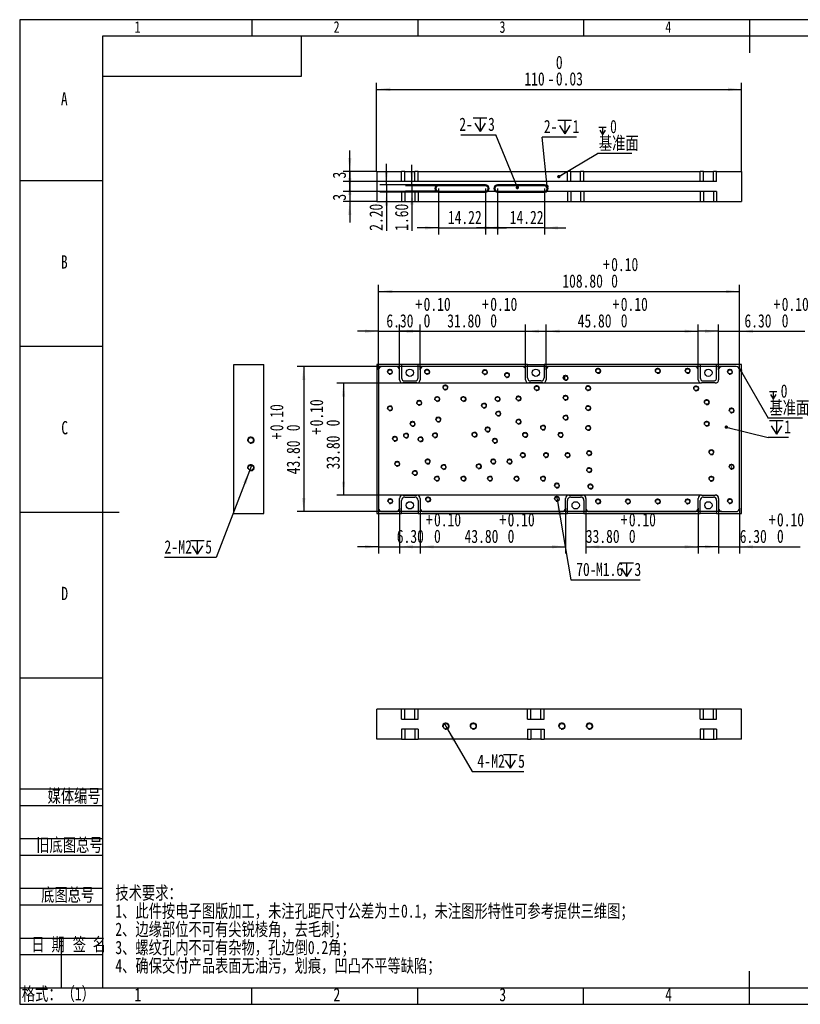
# Model space of a CAD drawing. Header units: millimetres. Extents: x 0 to 420, y 0 to 297.
# Tile 1 of 2: x 0 to 235, y 0 to 297. Entities that reach past the tile are written whole.
import ezdxf

# ---------------------------------------------------------------- set-up
doc = ezdxf.new("R2010")
doc.units = ezdxf.units.MM
for name, color, linetype in [('10', 7, 'Continuous'), ('5', 7, 'Continuous'), ('9', 7, 'Continuous'), ('图框文字', 7, 'Continuous')]:
    doc.layers.add(name, color=color, linetype=linetype)
doc.styles.add('SLDTEXTSTYLE0', font='HYSWLONGFANGSONG.TTF', dxfattribs={"bigfont": 'bigfont'})
doc.styles.add('SLDTEXTSTYLE1', font='HYSWLONGFANGSONG.TTF')
doc.styles.get("Standard").update_dxf_attribs({"font": 'HYSWLONGFANGSONG.TTF'})
doc.dimstyles.new('SLDDIMSTYLE0', dxfattribs={"dimtxt": 4, "dimasz": 4.08, "dimexe": 0, "dimexo": 0.0625, "dimgap": 1, "dimtad": 2, "dimrnd": 1e-09, "dimzin": 4, "dimdsep": 46, "dimtxsty": 'SLDTEXTSTYLE1', "dimsah": 1, "dimcen": 0.09, "dimadec": 0, "dimazin": 1, "dimtol": 1, "dimtp": 0.1, "dimtfac": 1, "dimtofl": 0, "dimtmove": 0, "dimatfit": 3, "dimfxl": 0, "dimfrac": 2, "dimtolj": 1, "dimtzin": 0, "dimarcsym": 0})
doc.dimstyles.new('SLDDIMSTYLE1', dxfattribs={"dimtxt": 4, "dimasz": 4.08, "dimexe": 0, "dimexo": 0.0625, "dimgap": 1, "dimtad": 2, "dimrnd": 1e-09, "dimzin": 4, "dimdsep": 46, "dimtxsty": 'SLDTEXTSTYLE1', "dimsah": 1, "dimcen": 0.09, "dimadec": 0, "dimazin": 1, "dimtol": 1, "dimtp": 0.1, "dimtfac": 1, "dimtmove": 0, "dimatfit": 0, "dimfxl": 0, "dimfrac": 2, "dimtolj": 1, "dimtzin": 0, "dimarcsym": 0})
doc.dimstyles.new('SLDDIMSTYLE2', dxfattribs={"dimtxt": 4, "dimasz": 4.08, "dimexe": 0, "dimexo": 0.0625, "dimgap": 1, "dimtad": 2, "dimrnd": 1e-09, "dimzin": 12, "dimdsep": 46, "dimtxsty": 'SLDTEXTSTYLE1', "dimblk1": 'NONE', "dimsah": 1, "dimcen": 0, "dimadec": 0, "dimazin": 3, "dimtfac": 1, "dimtmove": 0, "dimatfit": 3, "dimldrblk": 'NONE', "dimfxl": 0, "dimfrac": 2, "dimtolj": 1, "dimtzin": 12, "dimarcsym": 0})
doc.dimstyles.new('SLDDIMSTYLE3', dxfattribs={"dimtxt": 0.18, "dimasz": 1.016, "dimexe": 0, "dimexo": 0.0625, "dimgap": 0, "dimtad": 0, "dimtih": 1, "dimtoh": 1, "dimdec": 0, "dimrnd": 1e-09, "dimzin": 0, "dimdsep": 46, "dimtxsty": 'Standard', "dimblk1": 'DOT', "dimblk2": 'DOT', "dimsah": 1, "dimcen": 0.09, "dimadec": 0, "dimazin": 0, "dimtfac": 1.016, "dimtdec": 0, "dimtofl": 0, "dimtmove": 0, "dimatfit": 3, "dimldrblk": 'DOT', "dimfxl": 0, "dimfrac": 2, "dimtolj": 1, "dimtzin": 0, "dimarcsym": 0})
doc.dimstyles.new('SLDDIMSTYLE4', dxfattribs={"dimtxt": 4, "dimasz": 4.08, "dimexe": 0, "dimexo": 0.0625, "dimgap": 1, "dimtad": 2, "dimrnd": 1e-09, "dimzin": 12, "dimdsep": 46, "dimtxsty": 'SLDTEXTSTYLE1', "dimsah": 1, "dimcen": 0.09, "dimadec": 0, "dimazin": 3, "dimtol": 1, "dimtm": 0.03, "dimtfac": 1, "dimtofl": 0, "dimtmove": 0, "dimatfit": 3, "dimfxl": 0, "dimfrac": 2, "dimtolj": 1, "dimarcsym": 0})
doc.dimstyles.new('SLDDIMSTYLE5', dxfattribs={"dimtxt": 4, "dimasz": 4.08, "dimexe": 0, "dimexo": 0.0625, "dimgap": 1, "dimtad": 2, "dimrnd": 1e-09, "dimzin": 12, "dimdsep": 46, "dimtxsty": 'SLDTEXTSTYLE1', "dimsah": 1, "dimcen": 0.09, "dimadec": 0, "dimazin": 3, "dimtfac": 1, "dimtmove": 0, "dimatfit": 0, "dimfxl": 0, "dimfrac": 2, "dimtolj": 1, "dimtzin": 12, "dimarcsym": 0})
doc.dimstyles.new('SLDDIMSTYLE6', dxfattribs={"dimtxt": 4, "dimasz": 4.08, "dimexe": 0, "dimexo": 0.0625, "dimgap": 1, "dimtad": 2, "dimrnd": 1e-09, "dimzin": 4, "dimdsep": 46, "dimtxsty": 'SLDTEXTSTYLE1', "dimsah": 1, "dimcen": 0.09, "dimadec": 0, "dimazin": 1, "dimtfac": 1, "dimtmove": 0, "dimatfit": 0, "dimfxl": 0, "dimfrac": 2, "dimtolj": 1, "dimtzin": 12, "dimarcsym": 0})

# ---------------------------------------------------------------- blocks, each defined once
blk = doc.blocks.new('_D')
at = {"layer": '图框文字'}
for p, q in [((108.22, 191.41), (108.22, 217.01)), ((217.02, 191.41), (217.02, 217.01)), ((108.22, 215.01), (217.02, 215.01))]:
    blk.add_line(p, q, dxfattribs=at)
for points in [[(108.22, 215.01), (112.3, 214.51), (112.3, 215.52)], [(217.02, 215.01), (212.94, 215.52), (212.94, 214.51)]]:
    blk.add_solid(points, dxfattribs=at)
at = {"layer": '图框文字', "char_height": 4, "attachment_point": 1, "style": 'SLDTEXTSTYLE1'}
for s, insert in [('+', (175.86, 225.17)), ('0.10', (178.32, 225.17)), ('108.80', (163.59, 220.17)), ('0', (178.32, 220.19))]:
    blk.add_mtext(s, dxfattribs=dict(at, insert=insert))
blk = doc.blocks.new('_D_1')
at = {"layer": '图框文字'}
for p, q in [((108.22, 191.41), (108.22, 205.01)), ((114.52, 191.41), (114.52, 205.01)), ((108.22, 203.01), (101.87, 203.01)), ((108.22, 203.01), (114.52, 203.01)), ((114.52, 203.01), (128.79, 203.01))]:
    blk.add_line(p, q, dxfattribs=at)
for points in [[(108.22, 203.01), (104.14, 203.52), (104.14, 202.51)], [(114.52, 203.01), (118.6, 202.51), (118.6, 203.52)]]:
    blk.add_solid(points, dxfattribs=at)
at = {"layer": '图框文字', "char_height": 4, "attachment_point": 1, "style": 'SLDTEXTSTYLE1'}
for s, insert in [('+', (119.31, 213.17)), ('0.10', (121.77, 213.17)), ('6.30', (110.55, 208.17)), ('0', (121.77, 208.19))]:
    blk.add_mtext(s, dxfattribs=dict(at, insert=insert))
blk = doc.blocks.new('_D_2')
at = {"layer": '图框文字'}
for p, q in [((120.72, 191.41), (120.72, 205.01)), ((152.52, 191.41), (152.52, 205.01)), ((120.72, 203.01), (114.37, 203.01)), ((120.72, 203.01), (152.52, 203.01)), ((152.52, 203.01), (158.87, 203.01))]:
    blk.add_line(p, q, dxfattribs=at)
for points in [[(120.72, 203.01), (116.64, 203.52), (116.64, 202.51)], [(152.52, 203.01), (156.6, 202.51), (156.6, 203.52)]]:
    blk.add_solid(points, dxfattribs=at)
at = {"layer": '图框文字', "char_height": 4, "attachment_point": 1, "rotation": 360, "style": 'SLDTEXTSTYLE1'}
for s, insert in [('+', (139.4, 213.17)), ('0.10', (141.86, 213.17)), ('31.80', (128.89, 208.17)), ('0', (141.86, 208.19))]:
    blk.add_mtext(s, dxfattribs=dict(at, insert=insert))
blk = doc.blocks.new('_D_3')
at = {"layer": '图框文字'}
for p, q in [((158.72, 191.41), (158.72, 205.01)), ((204.52, 191.41), (204.52, 205.01)), ((158.72, 203.01), (204.52, 203.01))]:
    blk.add_line(p, q, dxfattribs=at)
for points in [[(158.72, 203.01), (162.8, 202.51), (162.8, 203.52)], [(204.52, 203.01), (200.44, 203.52), (200.44, 202.51)]]:
    blk.add_solid(points, dxfattribs=at)
at = {"layer": '图框文字', "char_height": 4, "attachment_point": 1, "rotation": 360, "style": 'SLDTEXTSTYLE1'}
for s, insert in [('+', (178.74, 213.17)), ('0.10', (181.21, 213.17)), ('45.80', (168.23, 208.17)), ('0', (181.21, 208.19))]:
    blk.add_mtext(s, dxfattribs=dict(at, insert=insert))
blk = doc.blocks.new('_D_4')
at = {"layer": '图框文字'}
for p, q in [((210.72, 191.41), (210.72, 205.01)), ((217.02, 191.41), (217.02, 205.01)), ((210.72, 203.01), (204.37, 203.01)), ((210.72, 203.01), (217.02, 203.01)), ((217.02, 203.01), (236.74, 203.01))]:
    blk.add_line(p, q, dxfattribs=at)
for points in [[(210.72, 203.01), (206.64, 203.52), (206.64, 202.51)], [(217.02, 203.01), (221.1, 202.51), (221.1, 203.52)]]:
    blk.add_solid(points, dxfattribs=at)
at = {"layer": '图框文字', "char_height": 4, "attachment_point": 1, "style": 'SLDTEXTSTYLE1'}
for s, insert in [('+', (227.27, 213.17)), ('0.10', (229.73, 213.17)), ('6.30', (218.5, 208.17)), ('0', (229.73, 208.19))]:
    blk.add_mtext(s, dxfattribs=dict(at, insert=insert))
blk = doc.blocks.new('_D_5')
at = {"layer": '图框文字'}
for p, q in [((108.22, 149.61), (108.22, 136.01)), ((114.52, 149.61), (114.52, 136.01)), ((108.22, 138.01), (101.87, 138.01)), ((108.22, 138.01), (114.52, 138.01)), ((114.52, 138.01), (131.93, 138.01))]:
    blk.add_line(p, q, dxfattribs=at)
for points in [[(108.22, 138.01), (104.14, 138.52), (104.14, 137.51)], [(114.52, 138.01), (118.6, 137.51), (118.6, 138.52)]]:
    blk.add_solid(points, dxfattribs=at)
at = {"layer": '图框文字', "char_height": 4, "attachment_point": 1, "style": 'SLDTEXTSTYLE1'}
for s, insert in [('+', (122.45, 148.17)), ('0.10', (124.91, 148.17)), ('6.30', (113.69, 143.17)), ('0', (124.91, 143.19))]:
    blk.add_mtext(s, dxfattribs=dict(at, insert=insert))
blk = doc.blocks.new('_D_6')
at = {"layer": '图框文字'}
for p, q in [((120.72, 149.61), (120.72, 136.01)), ((164.52, 149.61), (164.52, 136.01)), ((120.72, 138.01), (164.52, 138.01))]:
    blk.add_line(p, q, dxfattribs=at)
for points in [[(120.72, 138.01), (124.8, 137.51), (124.8, 138.52)], [(164.52, 138.01), (160.44, 138.52), (160.44, 137.51)]]:
    blk.add_solid(points, dxfattribs=at)
at = {"layer": '图框文字', "char_height": 4, "attachment_point": 1, "rotation": 0, "style": 'SLDTEXTSTYLE1'}
for s, insert in [('+', (144.64, 148.17)), ('0.10', (147.1, 148.17)), ('43.80', (134.12, 143.17)), ('0', (147.1, 143.19))]:
    blk.add_mtext(s, dxfattribs=dict(at, insert=insert))
blk = doc.blocks.new('_D_7')
at = {"layer": '图框文字'}
for p, q in [((170.72, 149.61), (170.72, 136.01)), ((204.52, 149.61), (204.52, 136.01)), ((170.72, 138.01), (204.52, 138.01))]:
    blk.add_line(p, q, dxfattribs=at)
for points in [[(170.72, 138.01), (174.8, 137.51), (174.8, 138.52)], [(204.52, 138.01), (200.44, 138.52), (200.44, 137.51)]]:
    blk.add_solid(points, dxfattribs=at)
at = {"layer": '图框文字', "char_height": 4, "attachment_point": 1, "rotation": 0, "style": 'SLDTEXTSTYLE1'}
for s, insert in [('+', (181.19, 148.17)), ('0.10', (183.65, 148.17)), ('33.80', (170.67, 143.17)), ('0', (183.65, 143.19))]:
    blk.add_mtext(s, dxfattribs=dict(at, insert=insert))
blk = doc.blocks.new('_D_8')
at = {"layer": '图框文字'}
for p, q in [((210.72, 149.61), (210.72, 136.01)), ((217.02, 149.61), (217.02, 136.01)), ((210.72, 138.01), (204.37, 138.01)), ((210.72, 138.01), (217.02, 138.01)), ((217.02, 138.01), (235.32, 138.01))]:
    blk.add_line(p, q, dxfattribs=at)
for points in [[(210.72, 138.01), (206.64, 138.52), (206.64, 137.51)], [(217.02, 138.01), (221.1, 137.51), (221.1, 138.52)]]:
    blk.add_solid(points, dxfattribs=at)
at = {"layer": '图框文字', "char_height": 4, "attachment_point": 1, "style": 'SLDTEXTSTYLE1'}
for s, insert in [('+', (225.84, 148.17)), ('0.10', (228.3, 148.17)), ('6.30', (217.08, 143.17)), ('0', (228.3, 143.19))]:
    blk.add_mtext(s, dxfattribs=dict(at, insert=insert))
blk = doc.blocks.new('_D_9')
at = {"layer": '图框文字'}
for p, q in [((211.72, 192.41), (83.62, 192.41)), ((85.62, 192.41), (85.62, 148.61)), ((211.72, 148.61), (83.62, 148.61))]:
    blk.add_line(p, q, dxfattribs=at)
for points in [[(85.62, 192.41), (85.12, 188.33), (86.13, 188.33)], [(85.62, 148.61), (86.13, 152.69), (85.12, 152.69)]]:
    blk.add_solid(points, dxfattribs=at)
at = {"layer": '图框文字', "char_height": 4, "attachment_point": 1, "rotation": 90, "style": 'SLDTEXTSTYLE1'}
for s, insert in [('0.10', (75.47, 172.86)), ('0', (80.45, 172.86)), ('+', (75.47, 170.4)), ('43.80', (80.47, 159.88))]:
    blk.add_mtext(s, dxfattribs=dict(at, insert=insert))
blk = doc.blocks.new('_D_10')
at = {"layer": '图框文字'}
for p, q in [((205.52, 187.41), (95.62, 187.41)), ((97.62, 187.41), (97.62, 153.61)), ((205.52, 153.61), (95.62, 153.61))]:
    blk.add_line(p, q, dxfattribs=at)
for points in [[(97.62, 187.41), (97.12, 183.33), (98.13, 183.33)], [(97.62, 153.61), (98.13, 157.69), (97.12, 157.69)]]:
    blk.add_solid(points, dxfattribs=at)
at = {"layer": '图框文字', "char_height": 4, "attachment_point": 1, "rotation": 90, "style": 'SLDTEXTSTYLE1'}
for s, insert in [('0.10', (87.47, 174.33)), ('0', (92.45, 174.33)), ('+', (87.47, 171.87)), ('33.80', (92.47, 161.35))]:
    blk.add_mtext(s, dxfattribs=dict(at, insert=insert))
blk = doc.blocks.new('SW_SYMBOL_HOLE_DEPTH')
at = {"layer": '图框文字', "color": 0}
for p, q in [((0, 875), (800, 875)), ((400, 875), (400, 75)), ((100, 555), (400, 75)), ((700, 555), (400, 75))]:
    blk.add_line(p, q, dxfattribs=at)
blk = doc.blocks.new('_D_11')
at = {"layer": '图框文字'}
for p, q in [((161.83, 153.25), (162.1, 151.68)), ((162.1, 151.68), (166.2, 128.05)), ((166.2, 128.05), (187.09, 128.05))]:
    blk.add_line(p, q, dxfattribs=at)
blk.add_solid([(162.1, 151.68), (162.3, 147.57), (163.3, 147.74)], dxfattribs=at)
at = {"layer": '图框文字', "xscale": 0.00515627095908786, "yscale": 0.00515627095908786, "zscale": 0.00515627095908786}
blk.add_blockref('SW_SYMBOL_HOLE_DEPTH', (180.88, 128.64), dxfattribs=at)
at = {"layer": '图框文字', "char_height": 4, "attachment_point": 1, "style": 'SLDTEXTSTYLE1'}
for s, insert in [('70-', (167.78, 133.2)), ('M1.6', (173.76, 133.2)), ('3', (185.33, 133.2))]:
    blk.add_mtext(s, dxfattribs=dict(at, insert=insert))
blk = doc.blocks.new('_None')
blk = doc.blocks.new('SW_NOTE_0')
at = {"layer": '图框文字', "color": 0}
blk.add_line((10.38, 0), (0, 0), dxfattribs=at)
at = {"layer": '图框文字', "color": 0, "xscale": 0.002728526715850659, "yscale": 0.002728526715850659, "zscale": 0.002728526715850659}
blk.add_blockref('SW_SYMBOL_HOLE_DEPTH', (0.4, 5.62), dxfattribs=at)
at = {"layer": '图框文字', "color": 0, "char_height": 4, "attachment_point": 1}
for s, insert, style in [('0', (3.77, 10.2), 'SLDTEXTSTYLE1'), ('基准面', (0.4, 5.2), 'SLDTEXTSTYLE0')]:
    blk.add_mtext(s, dxfattribs=dict(at, insert=insert, style=style))
blk = doc.blocks.new('_Dot')
at = {"color": 0, "linetype": 'ByBlock', "lineweight": -2}
blk.add_line((-0.5, 0), (-1, 0), dxfattribs=at)
at = {"color": 0, "linetype": 'ByBlock', "const_width": 0.5}
blk.add_lwpolyline([(-0.25, 0, 1), (0.25, 0, 1)], format="xyb", close=True, dxfattribs=at)
blk = doc.blocks.new('SW_NOTE_0_1')
at = {"layer": '图框文字', "color": 0}
blk.add_line((6.1, 0), (0, 0), dxfattribs=at)
at = {"layer": '图框文字', "color": 0, "xscale": 0.00515627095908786, "yscale": 0.00515627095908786, "zscale": 0.00515627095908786}
blk.add_blockref('SW_SYMBOL_HOLE_DEPTH', (0.4, 0.68), dxfattribs=at)
at = {"layer": '图框文字', "color": 0, "insert": (4.85, 5.26), "char_height": 4, "attachment_point": 1, "style": 'SLDTEXTSTYLE1'}
blk.add_mtext('1', dxfattribs=at)
blk = doc.blocks.new('_D_20')
at = {"layer": '图框文字'}
for p, q in [((127.97, 84.77), (128.97, 83.04)), ((128.97, 83.04), (136.38, 70.21)), ((136.38, 70.21), (152.03, 70.21))]:
    blk.add_line(p, q, dxfattribs=at)
blk.add_solid([(128.97, 83.04), (130.57, 79.25), (131.45, 79.76)], dxfattribs=at)
at = {"layer": '图框文字', "xscale": 0.00515627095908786, "yscale": 0.00515627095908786, "zscale": 0.00515627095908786}
blk.add_blockref('SW_SYMBOL_HOLE_DEPTH', (145.81, 70.8), dxfattribs=at)
at = {"layer": '图框文字', "char_height": 4, "attachment_point": 1, "style": 'SLDTEXTSTYLE1'}
for s, insert in [('4-', (137.97, 75.36)), ('M2', (142.19, 75.36)), ('5', (150.27, 75.36))]:
    blk.add_mtext(s, dxfattribs=dict(at, insert=insert))
blk = doc.blocks.new('_D_21')
at = {"layer": '图框文字'}
for p, q in [((69.31, 160.93), (59.27, 134.81)), ((70.03, 162.8), (69.31, 160.93)), ((59.27, 134.81), (43.63, 134.81))]:
    blk.add_line(p, q, dxfattribs=at)
blk.add_solid([(69.31, 160.93), (67.38, 157.31), (68.32, 156.94)], dxfattribs=at)
at = {"layer": '图框文字', "xscale": 0.00515627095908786, "yscale": 0.00515627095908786, "zscale": 0.00515627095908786}
blk.add_blockref('SW_SYMBOL_HOLE_DEPTH', (51.47, 135.41), dxfattribs=at)
at = {"layer": '图框文字', "char_height": 4, "attachment_point": 1, "style": 'SLDTEXTSTYLE1'}
for s, insert in [('2-', (43.63, 139.97)), ('M2', (47.85, 139.97)), ('5', (55.93, 139.97))]:
    blk.add_mtext(s, dxfattribs=dict(at, insert=insert))
blk = doc.blocks.new('_D_22')
at = {"layer": '图框文字'}
for p, q in [((107.62, 251.16), (107.62, 277.98)), ((217.62, 251.16), (217.62, 277.98)), ((107.62, 275.98), (217.62, 275.98))]:
    blk.add_line(p, q, dxfattribs=at)
for points in [[(107.62, 275.98), (111.7, 275.47), (111.7, 276.49)], [(217.62, 275.98), (213.54, 276.49), (213.54, 275.47)]]:
    blk.add_solid(points, dxfattribs=at)
at = {"layer": '图框文字', "char_height": 4, "attachment_point": 1, "style": 'SLDTEXTSTYLE1'}
for s, insert in [('0', (161.65, 286.13)), ('110', (152.16, 281.14)), ('0.03', (161.65, 281.16)), ('-', (159.18, 281.16))]:
    blk.add_mtext(s, dxfattribs=dict(at, insert=insert))
blk = doc.blocks.new('_D_23')
at = {"layer": '图框文字'}
for p, q in [((99.5, 251.16), (99.5, 257.51)), ((107.62, 251.16), (97.5, 251.16)), ((99.5, 251.16), (99.5, 248.16)), ((210.12, 248.16), (97.5, 248.16)), ((99.5, 248.16), (99.5, 241.81))]:
    blk.add_line(p, q, dxfattribs=at)
for points in [[(99.5, 251.16), (100.01, 255.24), (99, 255.24)], [(99.5, 248.16), (99, 244.08), (100.01, 244.08)]]:
    blk.add_solid(points, dxfattribs=at)
at = {"layer": '图框文字', "insert": (94.35, 249.09), "char_height": 4, "attachment_point": 1, "rotation": 90, "style": 'SLDTEXTSTYLE1'}
blk.add_mtext('3', dxfattribs=at)
blk = doc.blocks.new('_D_24')
at = {"layer": '图框文字'}
for p, q in [((99.5, 245.16), (99.5, 251.51)), ((205.12, 245.16), (97.5, 245.16)), ((99.5, 245.16), (99.5, 242.16)), ((107.62, 242.16), (97.5, 242.16)), ((99.5, 242.16), (99.5, 235.81))]:
    blk.add_line(p, q, dxfattribs=at)
for points in [[(99.5, 245.16), (100.01, 249.24), (99, 249.24)], [(99.5, 242.16), (99, 238.08), (100.01, 238.08)]]:
    blk.add_solid(points, dxfattribs=at)
at = {"layer": '图框文字', "insert": (94.35, 242.42), "char_height": 4, "attachment_point": 1, "rotation": 90, "style": 'SLDTEXTSTYLE1'}
blk.add_mtext('3', dxfattribs=at)
blk = doc.blocks.new('_D_25')
at = {"layer": '图框文字'}
for p, q in [((126.23, 246.06), (126.23, 232.21)), ((140.45, 246.06), (140.45, 232.21)), ((126.23, 234.21), (119.88, 234.21)), ((126.23, 234.21), (140.45, 234.21)), ((140.45, 234.21), (146.8, 234.21))]:
    blk.add_line(p, q, dxfattribs=at)
for points in [[(126.23, 234.21), (122.15, 234.72), (122.15, 233.7)], [(140.45, 234.21), (144.53, 233.7), (144.53, 234.72)]]:
    blk.add_solid(points, dxfattribs=at)
at = {"layer": '图框文字', "insert": (129.09, 239.37), "char_height": 4, "attachment_point": 1, "rotation": 359.9997, "style": 'SLDTEXTSTYLE1'}
blk.add_mtext('14.22', dxfattribs=at)
blk = doc.blocks.new('_D_26')
at = {"layer": '图框文字'}
for p, q in [((144.04, 246.06), (144.04, 232.21)), ((158.26, 246.06), (158.26, 232.21)), ((144.04, 234.21), (137.69, 234.21)), ((158.26, 234.21), (144.04, 234.21)), ((158.26, 234.21), (164.61, 234.21))]:
    blk.add_line(p, q, dxfattribs=at)
for points in [[(144.04, 234.21), (139.96, 234.72), (139.96, 233.7)], [(158.26, 234.21), (162.34, 233.7), (162.34, 234.72)]]:
    blk.add_solid(points, dxfattribs=at)
at = {"layer": '图框文字', "insert": (147.73, 239.37), "char_height": 4, "attachment_point": 1, "rotation": 359.9997, "style": 'SLDTEXTSTYLE1'}
blk.add_mtext('14.22', dxfattribs=at)
blk = doc.blocks.new('_D_27')
at = {"layer": '图框文字'}
for p, q in [((118.27, 246.86), (118.27, 253.21)), ((126.23, 246.86), (116.27, 246.86)), ((118.27, 246.86), (118.27, 245.26)), ((126.23, 245.26), (116.27, 245.26)), ((118.27, 245.26), (118.27, 233.32))]:
    blk.add_line(p, q, dxfattribs=at)
for points in [[(118.27, 246.86), (118.78, 250.94), (117.76, 250.94)], [(118.27, 245.26), (117.76, 241.18), (118.78, 241.18)]]:
    blk.add_solid(points, dxfattribs=at)
at = {"layer": '图框文字', "insert": (113.12, 233.32), "char_height": 4, "attachment_point": 1, "rotation": 90, "style": 'SLDTEXTSTYLE1'}
blk.add_mtext('1.60', dxfattribs=at)
blk = doc.blocks.new('_D_28')
at = {"layer": '图框文字'}
for p, q in [((110.58, 247.16), (110.58, 253.51)), ((126.23, 247.16), (108.58, 247.16)), ((110.58, 247.16), (110.58, 244.96)), ((126.23, 244.96), (108.58, 244.96)), ((110.58, 244.96), (110.58, 233.32))]:
    blk.add_line(p, q, dxfattribs=at)
for points in [[(110.58, 247.16), (111.09, 251.24), (110.07, 251.24)], [(110.58, 244.96), (110.07, 240.88), (111.09, 240.88)]]:
    blk.add_solid(points, dxfattribs=at)
at = {"layer": '图框文字', "insert": (105.42, 233.32), "char_height": 4, "attachment_point": 1, "rotation": 89.9997, "style": 'SLDTEXTSTYLE1'}
blk.add_mtext('2.20', dxfattribs=at)
blk = doc.blocks.new('SW_NOTE_0_4')
at = {"layer": '图框文字', "color": 0}
blk.add_line((10.38, 0), (0, 0), dxfattribs=at)
at = {"layer": '图框文字', "color": 0, "xscale": 0.002728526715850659, "yscale": 0.002728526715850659, "zscale": 0.002728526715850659}
blk.add_blockref('SW_SYMBOL_HOLE_DEPTH', (0.46, 5.6), dxfattribs=at)
at = {"layer": '图框文字', "color": 0, "char_height": 4, "attachment_point": 1}
for s, insert, style in [('0', (3.84, 10.19), 'SLDTEXTSTYLE1'), ('基准面', (0.46, 5.19), 'SLDTEXTSTYLE0')]:
    blk.add_mtext(s, dxfattribs=dict(at, insert=insert, style=style))
blk = doc.blocks.new('SW_NOTE_0_5')
at = {"layer": '图框文字', "color": 0}
blk.add_line((10.32, 0), (0, 0), dxfattribs=at)
at = {"layer": '图框文字', "color": 0, "xscale": 0.00515627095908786, "yscale": 0.00515627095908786, "zscale": 0.00515627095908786}
blk.add_blockref('SW_SYMBOL_HOLE_DEPTH', (4.72, 0.61), dxfattribs=at)
at = {"layer": '图框文字', "color": 0, "char_height": 4, "attachment_point": 1, "style": 'SLDTEXTSTYLE1'}
for s, insert in [('2-', (0.5, 5.19)), ('1', (9.17, 5.19))]:
    blk.add_mtext(s, dxfattribs=dict(at, insert=insert))
blk = doc.blocks.new('SW_NOTE_0_6')
at = {"layer": '图框文字', "color": 0}
blk.add_line((-10.55, 0), (0, 0), dxfattribs=at)
at = {"layer": '图框文字', "color": 0, "xscale": 0.00515627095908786, "yscale": 0.00515627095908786, "zscale": 0.00515627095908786}
blk.add_blockref('SW_SYMBOL_HOLE_DEPTH', (-6.81, 0.6), dxfattribs=at)
at = {"layer": '图框文字', "color": 0, "char_height": 4, "attachment_point": 1, "style": 'SLDTEXTSTYLE1'}
for s, insert in [('2-', (-11.03, 5.18)), ('3', (-2.35, 5.18))]:
    blk.add_mtext(s, dxfattribs=dict(at, insert=insert))

msp = doc.modelspace()

# ---------------------------------------------------------------- linework, layer by layer
at = {"color": 7, "linetype": 'Continuous', "lineweight": 25}
for p, q in [((107.623, 251.16), (107.623, 242.16)), ((107.623, 251.16), (115.123, 251.16)), ((115.123, 248.16), (115.123, 251.16)), ((116.123, 251.16), (115.123, 251.16)), ((116.123, 248.16), (116.123, 251.16)), ((116.123, 251.16), (119.123, 251.16)), ((119.123, 248.16), (119.123, 251.16)), ((120.123, 251.16), (119.123, 251.16)), ((120.123, 248.16), (120.123, 251.16)), ((120.123, 251.16), (165.123, 251.16)), ((120.123, 248.16), (120.123, 251.16)), ((120.123, 251.16), (120.123, 251.16)), ((165.123, 248.16), (165.123, 251.16)), ((166.123, 251.16), (165.123, 251.16)), ((166.123, 248.16), (166.123, 251.16)), ((166.123, 251.16), (169.123, 251.16)), ((169.123, 248.16), (169.123, 251.16)), ((170.123, 251.16), (169.123, 251.16)), ((170.123, 248.16), (170.123, 251.16)), ((170.123, 251.16), (205.123, 251.16)), ((170.123, 248.16), (170.123, 251.16)), ((170.123, 251.16), (170.123, 251.16)), ((205.123, 248.16), (205.123, 251.16)), ((206.123, 251.16), (205.123, 251.16)), ((206.123, 248.16), (206.123, 251.16)), ((206.123, 251.16), (209.123, 251.16)), ((209.123, 248.16), (209.123, 251.16)), ((210.123, 251.16), (209.123, 251.16)), ((210.123, 248.16), (210.123, 251.16)), ((210.123, 251.16), (217.623, 251.16)), ((210.123, 248.16), (210.123, 251.16)), ((210.123, 251.16), (210.123, 251.16)), ((217.623, 251.16), (217.623, 242.16)), ((120.123, 248.16), (115.123, 248.16)), ((120.123, 248.16), (120.123, 248.16)), ((140.452, 247.16), (126.232, 247.16)), ((140.462, 246.86), (126.232, 246.86)), ((158.257, 247.16), (144.037, 247.16)), ((158.267, 246.86), (144.037, 246.86)), ((170.123, 248.16), (165.123, 248.16)), ((170.123, 248.16), (170.123, 248.16)), ((210.123, 248.16), (205.123, 248.16)), ((210.123, 248.16), (210.123, 248.16)), ((120.123, 245.16), (115.123, 245.16)), ((115.123, 245.16), (115.123, 242.16)), ((116.123, 245.16), (116.123, 242.16)), ((119.123, 245.16), (119.123, 242.16)), ((120.123, 245.16), (120.123, 242.16)), ((120.123, 245.16), (120.123, 242.16)), ((120.123, 245.16), (120.123, 245.16)), ((126.232, 245.26), (140.452, 245.26)), ((126.232, 244.96), (140.452, 244.96)), ((144.037, 245.26), (158.257, 245.26)), ((144.037, 244.96), (158.257, 244.96)), ((170.123, 245.16), (165.123, 245.16)), ((165.123, 245.16), (165.123, 242.16)), ((166.123, 245.16), (166.123, 242.16)), ((169.123, 245.16), (169.123, 242.16)), ((170.123, 245.16), (170.123, 242.16)), ((170.123, 245.16), (170.123, 242.16)), ((170.123, 245.16), (170.123, 245.16)), ((210.123, 245.16), (205.123, 245.16)), ((205.123, 245.16), (205.123, 242.16)), ((206.123, 245.16), (206.123, 242.16)), ((209.123, 245.16), (209.123, 242.16)), ((210.123, 245.16), (210.123, 242.16)), ((210.123, 245.16), (210.123, 242.16)), ((210.123, 245.16), (210.123, 245.16)), ((107.623, 242.16), (115.123, 242.16)), ((115.123, 242.16), (116.123, 242.16)), ((116.123, 242.16), (119.123, 242.16)), ((119.123, 242.16), (120.123, 242.16)), ((120.123, 242.16), (165.123, 242.16)), ((120.123, 242.16), (120.123, 242.16)), ((165.123, 242.16), (166.123, 242.16)), ((166.123, 242.16), (169.123, 242.16)), ((169.123, 242.16), (170.123, 242.16)), ((170.123, 242.16), (205.123, 242.16)), ((170.123, 242.16), (170.123, 242.16)), ((205.123, 242.16), (206.123, 242.16)), ((206.123, 242.16), (209.123, 242.16)), ((209.123, 242.16), (210.123, 242.16)), ((210.123, 242.16), (217.623, 242.16)), ((210.123, 242.16), (210.123, 242.16)), ((64.574, 148.015), (64.574, 193.015)), ((64.574, 193.015), (73.574, 193.015)), ((73.574, 148.015), (73.574, 193.015)), ((107.623, 193.015), (107.623, 148.015)), ((115.123, 193.015), (107.623, 193.015)), ((108.223, 191.415), (108.223, 149.615)), ((113.523, 192.415), (109.223, 192.415)), ((114.523, 188.415), (114.523, 191.415)), ((115.123, 193.015), (115.123, 189.015)), ((120.123, 193.015), (115.123, 193.015)), ((120.123, 189.015), (120.123, 193.015)), ((153.123, 193.015), (120.123, 193.015)), ((120.723, 191.415), (120.723, 188.415)), ((151.523, 192.415), (121.723, 192.415)), ((152.523, 188.415), (152.523, 191.415)), ((153.123, 189.015), (153.123, 193.015)), ((153.123, 193.015), (158.123, 193.015)), ((158.123, 193.015), (158.123, 189.015)), ((205.123, 193.015), (158.123, 193.015)), ((158.723, 191.415), (158.723, 188.415)), ((203.523, 192.415), (159.723, 192.415)), ((204.523, 188.415), (204.523, 191.415)), ((205.123, 193.015), (205.123, 189.015)), ((210.123, 193.015), (205.123, 193.015)), ((210.123, 189.015), (210.123, 193.015)), ((217.623, 193.015), (210.123, 193.015)), ((210.723, 191.415), (210.723, 188.415)), ((216.023, 192.415), (211.723, 192.415)), ((217.023, 149.615), (217.023, 191.415)), ((217.623, 148.015), (217.623, 193.015)), ((119.723, 187.415), (115.523, 187.415)), ((116.123, 188.015), (119.123, 188.015)), ((157.723, 187.415), (153.523, 187.415)), ((157.123, 188.015), (154.123, 188.015)), ((209.723, 187.415), (205.523, 187.415)), ((206.123, 188.015), (209.123, 188.015)), ((114.523, 149.615), (114.523, 152.615)), ((115.123, 148.015), (115.123, 152.015)), ((115.523, 153.615), (119.723, 153.615)), ((116.123, 153.015), (119.123, 153.015)), ((120.123, 152.015), (120.123, 148.015)), ((120.723, 152.615), (120.723, 149.615)), ((164.523, 149.615), (164.523, 152.615)), ((165.123, 148.015), (165.123, 152.015)), ((165.523, 153.615), (169.723, 153.615)), ((166.123, 153.015), (169.123, 153.015)), ((170.123, 152.015), (170.123, 148.015)), ((170.723, 152.615), (170.723, 149.615)), ((204.523, 149.615), (204.523, 152.615)), ((205.123, 148.015), (205.123, 152.015)), ((205.523, 153.615), (209.723, 153.615)), ((206.123, 153.015), (209.123, 153.015)), ((210.123, 152.015), (210.123, 148.015)), ((210.723, 152.615), (210.723, 149.615)), ((109.223, 148.615), (113.523, 148.615)), ((121.723, 148.615), (163.523, 148.615)), ((171.723, 148.615), (203.523, 148.615)), ((211.723, 148.615), (216.023, 148.615)), ((64.574, 148.015), (73.574, 148.015)), ((107.623, 148.015), (115.123, 148.015)), ((120.123, 148.015), (115.123, 148.015)), ((120.123, 148.015), (165.123, 148.015)), ((170.123, 148.015), (165.123, 148.015)), ((170.123, 148.015), (205.123, 148.015)), ((210.123, 148.015), (205.123, 148.015)), ((210.123, 148.015), (217.623, 148.015)), ((107.623, 80.007), (107.623, 89.007)), ((115.123, 89.007), (107.623, 89.007)), ((115.123, 86.007), (115.123, 89.007)), ((116.123, 89.007), (115.123, 89.007)), ((116.123, 86.007), (116.123, 89.007)), ((119.123, 89.007), (116.123, 89.007)), ((119.123, 86.007), (119.123, 89.007)), ((120.123, 89.007), (119.123, 89.007)), ((120.123, 86.007), (120.123, 89.007)), ((153.123, 89.007), (120.123, 89.007)), ((120.123, 86.007), (120.123, 89.007)), ((153.123, 86.007), (153.123, 89.007)), ((154.123, 89.007), (153.123, 89.007)), ((154.123, 86.007), (154.123, 89.007)), ((157.123, 89.007), (154.123, 89.007)), ((157.123, 86.007), (157.123, 89.007)), ((158.123, 89.007), (157.123, 89.007)), ((158.123, 86.007), (158.123, 89.007)), ((205.123, 89.007), (158.123, 89.007)), ((158.123, 86.007), (158.123, 89.007)), ((158.123, 89.007), (158.123, 89.007)), ((205.123, 86.007), (205.123, 89.007)), ((206.123, 89.007), (205.123, 89.007)), ((206.123, 86.007), (206.123, 89.007)), ((209.123, 89.007), (206.123, 89.007)), ((209.123, 86.007), (209.123, 89.007)), ((210.123, 89.007), (209.123, 89.007)), ((210.123, 86.007), (210.123, 89.007)), ((217.623, 89.007), (210.123, 89.007)), ((210.123, 86.007), (210.123, 89.007)), ((210.123, 89.007), (210.123, 89.007)), ((217.623, 80.007), (217.623, 89.007)), ((115.123, 86.007), (120.123, 86.007)), ((120.123, 86.007), (120.123, 86.007)), ((153.123, 86.007), (158.123, 86.007)), ((158.123, 86.007), (158.123, 86.007)), ((205.123, 86.007), (210.123, 86.007)), ((210.123, 86.007), (210.123, 86.007)), ((120.123, 83.007), (115.123, 83.007)), ((115.123, 83.007), (115.123, 80.007)), ((116.123, 83.007), (116.123, 80.007)), ((119.123, 83.007), (119.123, 80.007)), ((120.123, 83.007), (120.123, 80.007)), ((120.123, 83.007), (120.123, 80.007)), ((120.123, 83.007), (120.123, 83.007)), ((153.123, 83.007), (158.123, 83.007)), ((153.123, 83.007), (153.123, 80.007)), ((154.123, 83.007), (154.123, 80.007)), ((157.123, 83.007), (157.123, 80.007)), ((158.123, 83.007), (158.123, 80.007)), ((158.123, 83.007), (158.123, 80.007)), ((158.123, 83.007), (158.123, 83.007)), ((210.123, 83.007), (205.123, 83.007)), ((205.123, 83.007), (205.123, 80.007)), ((206.123, 83.007), (206.123, 80.007)), ((209.123, 83.007), (209.123, 80.007)), ((210.123, 83.007), (210.123, 80.007)), ((210.123, 83.007), (210.123, 80.007)), ((210.123, 83.007), (210.123, 83.007)), ((115.123, 80.007), (107.623, 80.007)), ((115.123, 80.007), (116.123, 80.007)), ((116.123, 80.007), (119.123, 80.007)), ((119.123, 80.007), (120.123, 80.007)), ((153.123, 80.007), (120.123, 80.007)), ((120.123, 80.007), (120.123, 80.007)), ((153.123, 80.007), (154.123, 80.007)), ((157.123, 80.007), (154.123, 80.007)), ((157.123, 80.007), (158.123, 80.007)), ((205.123, 80.007), (158.123, 80.007)), ((158.123, 80.007), (158.123, 80.007)), ((205.123, 80.007), (206.123, 80.007)), ((206.123, 80.007), (209.123, 80.007)), ((209.123, 80.007), (210.123, 80.007)), ((217.623, 80.007), (210.123, 80.007)), ((210.123, 80.007), (210.123, 80.007))]:
    msp.add_line(p, q, dxfattribs=at)
for centre, radius in [((111.623, 190.765), 0.625), ((117.623, 190.515), 1.1), ((122.823, 190.765), 0.625), ((140.248, 190.665), 0.625), ((146.923, 189.765), 0.625), ((155.623, 190.515), 1.1), ((174.373, 191.065), 0.625), ((192.373, 191.065), 0.625), ((201.373, 191.065), 0.625), ((207.623, 190.515), 1.1), ((214.123, 190.765), 0.625), ((164.573, 188.94), 0.625), ((128.323, 186.04), 0.625), ((155.873, 185.84), 0.625), ((171.373, 185.84), 0.625), ((203.923, 185.765), 0.625), ((120.448, 181.415), 0.625), ((125.873, 182.565), 0.625), ((133.773, 182.565), 0.625), ((139.973, 180.565), 0.625), ((144.073, 182.565), 0.625), ((150.373, 182.74), 0.625), ((164.573, 182.94), 0.625), ((207.123, 181.615), 0.625), ((111.623, 179.765), 0.625), ((144.273, 178.165), 0.625), ((171.373, 179.84), 0.625), ((214.623, 179.115), 0.625), ((118.448, 175.065), 0.625), ((126.198, 176.365), 0.625), ((150.373, 175.74), 0.625), ((164.573, 176.94), 0.625), ((207.123, 175.115), 0.625), ((137.098, 171.815), 0.625), ((141.073, 173.365), 0.625), ((152.373, 171.74), 0.625), ((157.773, 173.94), 0.625), ((163.073, 171.74), 0.625), ((171.373, 173.84), 0.625), ((69.674, 170.165), 0.8), ((113.123, 170.565), 0.625), ((116.473, 171.515), 0.625), ((120.823, 170.415), 0.625), ((125.198, 171.615), 0.625), ((143.273, 169.965), 0.625), ((171.673, 166.24), 0.625), ((208.523, 166.515), 0.625), ((113.823, 163.015), 0.625), ((122.998, 163.715), 0.625), ((142.773, 163.715), 0.625), ((147.673, 163.715), 0.625), ((151.673, 165.64), 0.625), ((158.673, 165.64), 0.625), ((165.173, 165.64), 0.625), ((69.674, 161.865), 0.8), ((119.123, 160.265), 0.625), ((127.798, 162.065), 0.625), ((138.398, 162.265), 0.625), ((171.673, 161.14), 0.625), ((214.623, 162.115), 0.625), ((125.773, 158.565), 0.625), ((133.773, 158.565), 0.625), ((141.773, 158.565), 0.625), ((149.773, 158.565), 0.625), ((157.773, 158.565), 0.625), ((208.523, 158.515), 0.625), ((161.963, 156.465), 0.625), ((172.073, 156.165), 0.625), ((111.723, 151.765), 0.625), ((117.623, 150.515), 1.1), ((123.123, 152.269), 0.625), ((161.963, 152.465), 0.625), ((167.623, 150.515), 1.1), ((174.373, 151.665), 0.625), ((183.373, 151.665), 0.625), ((192.373, 151.665), 0.625), ((201.373, 151.665), 0.625), ((207.623, 150.515), 1.1), ((214.123, 151.765), 0.625), ((128.473, 83.907), 0.8), ((136.773, 83.907), 0.8), ((163.473, 83.907), 0.8), ((171.773, 83.907), 0.8)]:
    msp.add_circle(centre, radius, dxfattribs=at)
for centre, radius, start, end in [((126.232, 246.06), 1.1, 89.99973, 269.99973), ((126.232, 246.06), 0.8, 89.99962, 270.00038), ((140.452, 246.06), 1.1, 269.99973, 89.99973), ((140.452, 246.06), 0.8, 270.00193, 89.25172), ((144.037, 246.06), 1.1, 89.99973, 269.99973), ((144.037, 246.06), 0.8, 89.99962, 270.00038), ((158.257, 246.06), 1.1, 269.99973, 89.99973), ((158.257, 246.06), 0.8, 270.00193, 89.25172), ((109.223, 191.415), 1, 90, 180), ((113.523, 191.415), 1, 0, 90), ((121.723, 191.415), 1, 90, 179.99999), ((151.523, 191.415), 1, 0, 90), ((159.723, 191.415), 1, 90, 179.99999), ((203.523, 191.415), 1, 0, 90), ((211.723, 191.415), 1, 90, 179.99999), ((216.023, 191.415), 1, 0, 90), ((115.523, 188.415), 1, 180, 270), ((116.123, 189.015), 1, 180, 270), ((119.123, 189.015), 1, 270, 359.99999), ((119.723, 188.415), 1, 270, 359.99999), ((153.523, 188.415), 1, 180, 270), ((154.123, 189.015), 1, 180, 270), ((157.123, 189.015), 1, 270, 359.99999), ((157.723, 188.415), 1, 270, 359.99999), ((205.523, 188.415), 1, 180, 270), ((206.123, 189.015), 1, 180, 270), ((209.123, 189.015), 1, 270, 359.99999), ((209.723, 188.415), 1, 270, 359.99999), ((115.523, 152.615), 1, 90, 180), ((116.123, 152.015), 1, 90, 180), ((119.123, 152.015), 1, 0.00001, 90), ((119.723, 152.615), 1, 0.00001, 90), ((165.523, 152.615), 1, 90, 180), ((166.123, 152.015), 1, 90, 180), ((169.123, 152.015), 1, 0.00001, 90), ((169.723, 152.615), 1, 0.00001, 90), ((205.523, 152.615), 1, 90, 180), ((206.123, 152.015), 1, 90, 180), ((209.123, 152.015), 1, 0.00001, 90), ((209.723, 152.615), 1, 0.00001, 90), ((109.223, 149.615), 1, 180, 270), ((113.523, 149.615), 1, 270, 0), ((121.723, 149.615), 1, 180.00001, 270), ((163.523, 149.615), 1, 270, 0), ((171.723, 149.615), 1, 180.00001, 270), ((203.523, 149.615), 1, 270, 0), ((211.723, 149.615), 1, 180.00001, 270), ((216.023, 149.615), 1, 270, 0)]:
    msp.add_arc(centre, radius, start, end, dxfattribs=at)
at = {"color": 7, "linetype": 'Continuous', "lineweight": 18}
for centre, radius in [((111.623, 190.765), 0.8), ((122.823, 190.765), 0.8), ((140.248, 190.665), 0.8), ((146.923, 189.765), 0.8), ((174.373, 191.065), 0.8), ((192.373, 191.065), 0.8), ((201.373, 191.065), 0.8), ((214.123, 190.765), 0.8), ((164.573, 188.94), 0.8), ((128.323, 186.04), 0.8), ((155.873, 185.84), 0.8), ((171.373, 185.84), 0.8), ((203.923, 185.765), 0.8), ((120.448, 181.415), 0.8), ((125.873, 182.565), 0.8), ((133.773, 182.565), 0.8), ((139.973, 180.565), 0.8), ((144.073, 182.565), 0.8), ((150.373, 182.74), 0.8), ((164.573, 182.94), 0.8), ((207.123, 181.615), 0.8), ((111.623, 179.765), 0.8), ((144.273, 178.165), 0.8), ((171.373, 179.84), 0.8), ((214.623, 179.115), 0.8), ((118.448, 175.065), 0.8), ((126.198, 176.365), 0.8), ((150.373, 175.74), 0.8), ((164.573, 176.94), 0.8), ((207.123, 175.115), 0.8), ((116.473, 171.515), 0.8), ((125.198, 171.615), 0.8), ((137.098, 171.815), 0.8), ((141.073, 173.365), 0.8), ((152.373, 171.74), 0.8), ((157.773, 173.94), 0.8), ((163.073, 171.74), 0.8), ((171.373, 173.84), 0.8), ((69.674, 170.165), 1), ((113.123, 170.565), 0.8), ((120.823, 170.415), 0.8), ((143.273, 169.965), 0.8), ((151.673, 165.64), 0.8), ((158.673, 165.64), 0.8), ((165.173, 165.64), 0.8), ((171.673, 166.24), 0.8), ((208.523, 166.515), 0.8), ((113.823, 163.015), 0.8), ((122.998, 163.715), 0.8), ((142.773, 163.715), 0.8), ((147.673, 163.715), 0.8), ((69.674, 161.865), 1), ((119.123, 160.265), 0.8), ((127.798, 162.065), 0.8), ((138.398, 162.265), 0.8), ((171.673, 161.14), 0.8), ((214.623, 162.115), 0.8), ((125.773, 158.565), 0.8), ((133.773, 158.565), 0.8), ((141.773, 158.565), 0.8), ((149.773, 158.565), 0.8), ((157.773, 158.565), 0.8), ((208.523, 158.515), 0.8), ((161.963, 156.465), 0.8), ((172.073, 156.165), 0.8), ((111.723, 151.765), 0.8), ((123.123, 152.269), 0.8), ((161.963, 152.465), 0.8), ((174.373, 151.665), 0.8), ((183.373, 151.665), 0.8), ((192.373, 151.665), 0.8), ((201.373, 151.665), 0.8), ((214.123, 151.765), 0.8), ((128.473, 83.907), 1), ((136.773, 83.907), 1), ((163.473, 83.907), 1), ((171.773, 83.907), 1)]:
    msp.add_arc(centre, radius, 255, 195, dxfattribs=at)
at = {"color": 7, "linetype": 'Continuous', "lineweight": 25}
for points, knots in [([(164.267, 189.485), (164.262, 189.399), (164.253, 189.312), (164.235, 189.131), (164.227, 189.037), (164.227, 188.843), (164.235, 188.749), (164.253, 188.568), (164.262, 188.481), (164.267, 188.395)], [0, 0, 0, 0, 0.25, 0.25, 0.5, 0.5, 0.75, 0.75, 1, 1, 1, 1]), ([(214.555, 162.074), (214.555, 162.081), (214.555, 162.088), (214.557, 162.095), (214.559, 162.103), (214.562, 162.111), (214.566, 162.118), (214.571, 162.125), (214.577, 162.132), (214.584, 162.138), (214.589, 162.142), (214.596, 162.146), (214.603, 162.148), (214.609, 162.151), (214.617, 162.152), (214.624, 162.152), (214.631, 162.152), (214.638, 162.151), (214.644, 162.149), (214.65, 162.146), (214.656, 162.143), (214.661, 162.14), (214.667, 162.135), (214.672, 162.13), (214.676, 162.125), (214.681, 162.118), (214.685, 162.111), (214.688, 162.103), (214.691, 162.095), (214.692, 162.086), (214.692, 162.077), (214.691, 162.068), (214.689, 162.06), (214.686, 162.052), (214.683, 162.045), (214.678, 162.038), (214.673, 162.032), (214.667, 162.027), (214.661, 162.022), (214.655, 162.019), (214.648, 162.016), (214.641, 162.014), (214.633, 162.012), (214.625, 162.011), (214.618, 162.012), (214.61, 162.013), (214.602, 162.015), (214.595, 162.017), (214.588, 162.021), (214.582, 162.025), (214.576, 162.03), (214.571, 162.036), (214.566, 162.042), (214.562, 162.048), (214.56, 162.055), (214.557, 162.061), (214.556, 162.067), (214.555, 162.074)], [0, 0, 0, 0, 0.00002162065, 0.00002162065, 0.00002162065, 0.00004763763, 0.00004763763, 0.00004763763, 0.00007541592, 0.00007541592, 0.00007541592, 0.00009750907, 0.00009750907, 0.00009750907, 0.00011978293, 0.00011978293, 0.00011978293, 0.00013938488, 0.00013938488, 0.00013938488, 0.00015889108, 0.00015889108, 0.00015889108, 0.00018090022, 0.00018090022, 0.00018090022, 0.0002064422, 0.0002064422, 0.0002064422, 0.00023421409, 0.00023421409, 0.00023421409, 0.00026098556, 0.00026098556, 0.00026098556, 0.00028509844, 0.00028509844, 0.00028509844, 0.00030764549, 0.00030764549, 0.00030764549, 0.00033015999, 0.00033015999, 0.00033015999, 0.00035329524, 0.00035329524, 0.00035329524, 0.00037676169, 0.00037676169, 0.00037676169, 0.00039983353, 0.00039983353, 0.00039983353, 0.00042228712, 0.00042228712, 0.00042228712, 0.0004422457, 0.0004422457, 0.0004422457, 0.0004422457])]:
    msp.add_open_spline(points, degree=3, knots=knots, dxfattribs=at)
at = {"layer": '10', "color": 7}
for p, q in [((0, 98.5), (25, 98.5)), ((0, 65), (25, 65)), ((0, 60), (25, 60)), ((0, 50), (25, 50)), ((0, 45), (25, 45)), ((0, 35), (25, 35)), ((0, 30), (25, 30)), ((0, 20), (25, 20)), ((0, 15), (25, 15))]:
    msp.add_line(p, q, dxfattribs=at)
at = {"layer": '5'}
for p, q in [((70, 297), (70, 292)), ((120, 297), (120, 292)), ((170, 297), (170, 292)), ((0, 248.5), (25, 248.5)), ((0, 198.5), (25, 198.5)), ((70, 0), (70, 5)), ((120, 0), (120, 5)), ((170, 0), (170, 5))]:
    msp.add_line(p, q, dxfattribs=at)
at = {"layer": '5', "lineweight": 25}
for p, q in [((220, 297), (220, 287)), ((0, 148.5), (30, 148.5)), ((220, 0), (220, 10))]:
    msp.add_line(p, q, dxfattribs=at)
at = {"layer": '5', "color": 7, "lineweight": 25}
for p, q in [((415, 292), (25, 292)), ((25, 292), (25, 5)), ((85, 280), (85, 292)), ((25, 280), (85, 280)), ((0, 5), (415, 5))]:
    msp.add_line(p, q, dxfattribs=at)
at = {"layer": '9', "color": 7}
for p, q in [((420, 297), (0, 297)), ((0, 297), (0, 0)), ((0, 0), (420, 0))]:
    msp.add_line(p, q, dxfattribs=at)
at = {"layer": '图框文字'}
msp.add_line((12.5, 20), (12.5, 5), dxfattribs=at)

# ---------------------------------------------------------------- block references
for name, p in [('SW_NOTE_0_6', (143.554, 262.283)), ('SW_NOTE_0_5', (157.525, 261.59)), ('SW_NOTE_0_4', (174.154, 256.59)), ('SW_NOTE_0', (225.655, 176.798)), ('SW_NOTE_0_1', (225.655, 170.943))]:
    msp.add_blockref(name, p, dxfattribs=at)

# ---------------------------------------------------------------- texts
at = {"layer": '10'}
for s, insert, char_height, attachment_point, style in [('1', (35.544, 296.552), 3.5, 2, 'SLDTEXTSTYLE1'), ('2', (95.544, 296.552), 3.5, 2, 'SLDTEXTSTYLE1'), ('3', (145.544, 296.552), 3.5, 2, 'SLDTEXTSTYLE1'), ('4', (195.544, 296.552), 3.5, 2, 'SLDTEXTSTYLE1'), ('A', (13.437, 275.12), 4, 2, 'SLDTEXTSTYLE1'), ('B', (13.437, 225.928), 4, 2, 'SLDTEXTSTYLE1'), ('C', (13.56, 175.928), 4, 2, 'SLDTEXTSTYLE1'), ('D', (13.562, 125.928), 4, 2, 'SLDTEXTSTYLE1'), ('技术要求：', (28.84, 35.648), 4, 1, 'SLDTEXTSTYLE0'), ('1、此件按电子图版加工，未注孔距尺寸公差为±0.1，未注图形特性可参考提供三维图；', (28.84, 30.148), 4, 1, 'SLDTEXTSTYLE0'), ('2、边缘部位不可有尖锐棱角，去毛刺；', (28.84, 24.648), 4, 1, 'SLDTEXTSTYLE0'), ('3、螺纹孔内不可有杂物，孔边倒0.2角；', (28.84, 19.148), 4, 1, 'SLDTEXTSTYLE0'), ('4、确保交付产品表面无油污，划痕，凹凸不平等缺陷；', (28.84, 13.648), 4, 1, 'SLDTEXTSTYLE0'), ('1', (35.622, 4.928), 4, 2, 'SLDTEXTSTYLE1'), ('2', (95.622, 4.928), 4, 2, 'SLDTEXTSTYLE1'), ('3', (145.622, 4.928), 4, 2, 'SLDTEXTSTYLE1'), ('4', (195.622, 4.928), 4, 2, 'SLDTEXTSTYLE1')]:
    msp.add_mtext(s, dxfattribs=dict(at, insert=insert, char_height=char_height, attachment_point=attachment_point, style=style))
at = {"layer": '10', "color": 7, "char_height": 4, "style": 'SLDTEXTSTYLE0'}
for s, insert, attachment_point in [('媒体编号 ', (16.405, 64.849), 2), ('旧底图总号', (5, 50.063), 1), ('底图总号', (6.463, 35.033), 1), ('  日 期', (6.508, 20.066), 2), ('签 名', (21.012, 20.066), 2), ('格式：（1）', (0.63, 5.167), 1)]:
    msp.add_mtext(s, dxfattribs=dict(at, insert=insert, attachment_point=attachment_point))

# ---------------------------------------------------------------- dimensions: what is measured, and where the dimension line sits
at = {"layer": '图框文字'}
for base, p1, p2, dimstyle, picture, middle in [((217.623, 275.983), (107.623, 251.16), (217.623, 251.16), 'SLDDIMSTYLE4', '_D_22', (160.415, 275.983)), ((217.023, 215.015), (108.223, 191.415), (217.023, 191.415), 'SLDDIMSTYLE0', '_D', (174.465, 215.015)), ((114.523, 203.015), (108.223, 191.415), (114.523, 191.415), 'SLDDIMSTYLE1', '_D_1', (119.666, 203.015)), ((217.023, 203.015), (210.723, 191.415), (217.023, 191.415), 'SLDDIMSTYLE1', '_D_4', (227.623, 203.015)), ((114.523, 138.015), (108.223, 149.615), (114.523, 149.615), 'SLDDIMSTYLE1', '_D_5', (122.811, 138.015)), ((217.023, 138.015), (210.723, 149.615), (217.023, 149.615), 'SLDDIMSTYLE1', '_D_8', (226.196, 138.015))]:
    dim = msp.add_linear_dim(base=base, p1=p1, p2=p2, dimstyle=dimstyle, dxfattribs=at)
    dim.commit()
    dim.dimension.update_dxf_attribs({"geometry": picture, "text_midpoint": middle, "dimtype": 160})
for base, p1, p2, angle, dimstyle, picture, middle in [((99.505, 248.16), (107.623, 251.16), (210.123, 248.16), 90, 'SLDDIMSTYLE5', '_D_23', (99.505, 249.964)), ((110.581, 244.96), (126.232, 247.16), (126.232, 244.96), 89.99973, 'SLDDIMSTYLE6', '_D_28', (110.581, 236.827)), ((118.272, 245.26), (126.232, 246.86), (126.232, 245.26), 90, 'SLDDIMSTYLE6', '_D_27', (118.272, 236.827)), ((99.505, 242.16), (205.123, 245.16), (107.623, 242.16), 90, 'SLDDIMSTYLE5', '_D_24', (99.505, 243.294)), ((140.452, 234.211), (126.232, 246.06), (140.452, 246.06), 359.99973, 'SLDDIMSTYLE5', '_D_25', (133.473, 234.211)), ((144.036, 234.211), (158.257, 246.06), (144.037, 246.06), 359.99973, 'SLDDIMSTYLE5', '_D_26', (152.117, 234.211)), ((152.523, 203.015), (120.723, 191.415), (152.523, 191.415), 359.99999, 'SLDDIMSTYLE1', '_D_2', (138.883, 203.015)), ((204.523, 203.015), (158.723, 191.415), (204.523, 191.415), 359.99999, 'SLDDIMSTYLE0', '_D_3', (178.225, 203.015)), ((85.623, 148.615), (211.723, 192.415), (211.723, 148.615), 90, 'SLDDIMSTYLE0', '_D_9', (85.623, 169.878)), ((97.623, 153.615), (205.523, 187.415), (205.523, 153.615), 90, 'SLDDIMSTYLE0', '_D_10', (97.623, 171.351)), ((164.523, 138.015), (120.723, 149.615), (164.523, 149.615), 0.00001, 'SLDDIMSTYLE0', '_D_6', (144.12, 138.015)), ((204.523, 138.015), (170.723, 149.615), (204.523, 149.615), 0.00001, 'SLDDIMSTYLE0', '_D_7', (180.667, 138.015))]:
    dim = msp.add_linear_dim(base=base, p1=p1, p2=p2, angle=angle, dimstyle=dimstyle, dxfattribs=at)
    dim.commit()
    dim.dimension.update_dxf_attribs({"geometry": picture, "text_midpoint": middle, "dimtype": 160})
for p1, p2, text, picture, middle in [((70.032, 162.798), (69.315, 160.932), '2-M2{\\fGDT;x}5', '_D_21', (50.655, 137.286)), ((161.827, 153.253), (162.1, 151.677), '70-M1.6{\\fGDT;x}3', '_D_11', (177.436, 130.523)), ((127.973, 84.773), (128.973, 83.041), '4-M2{\\fGDT;x}5', '_D_20', (144.998, 72.683))]:
    dim = msp.add_diameter_dim_2p(p1=p1, p2=p2, text=text, dimstyle='SLDDIMSTYLE2', override={"dimpost": '<>'}, dxfattribs=at)
    dim.commit()
    dim.dimension.update_dxf_attribs({"geometry": picture, "text_midpoint": middle, "dimtype": 163})

# ---------------------------------------------------------------- leaders
for points in [[(150.037, 246.355), (143.554, 262.283)], [(158.999, 246.697), (157.525, 261.59)], [(162.533, 249.673), (174.154, 256.59)], [(217.342, 191.292), (225.655, 176.798)], [(213.035, 174.106), (225.655, 170.943)]]:
    msp.add_leader(points, dimstyle='SLDDIMSTYLE3', dxfattribs=at)

doc.saveas('drawing.dxf')
